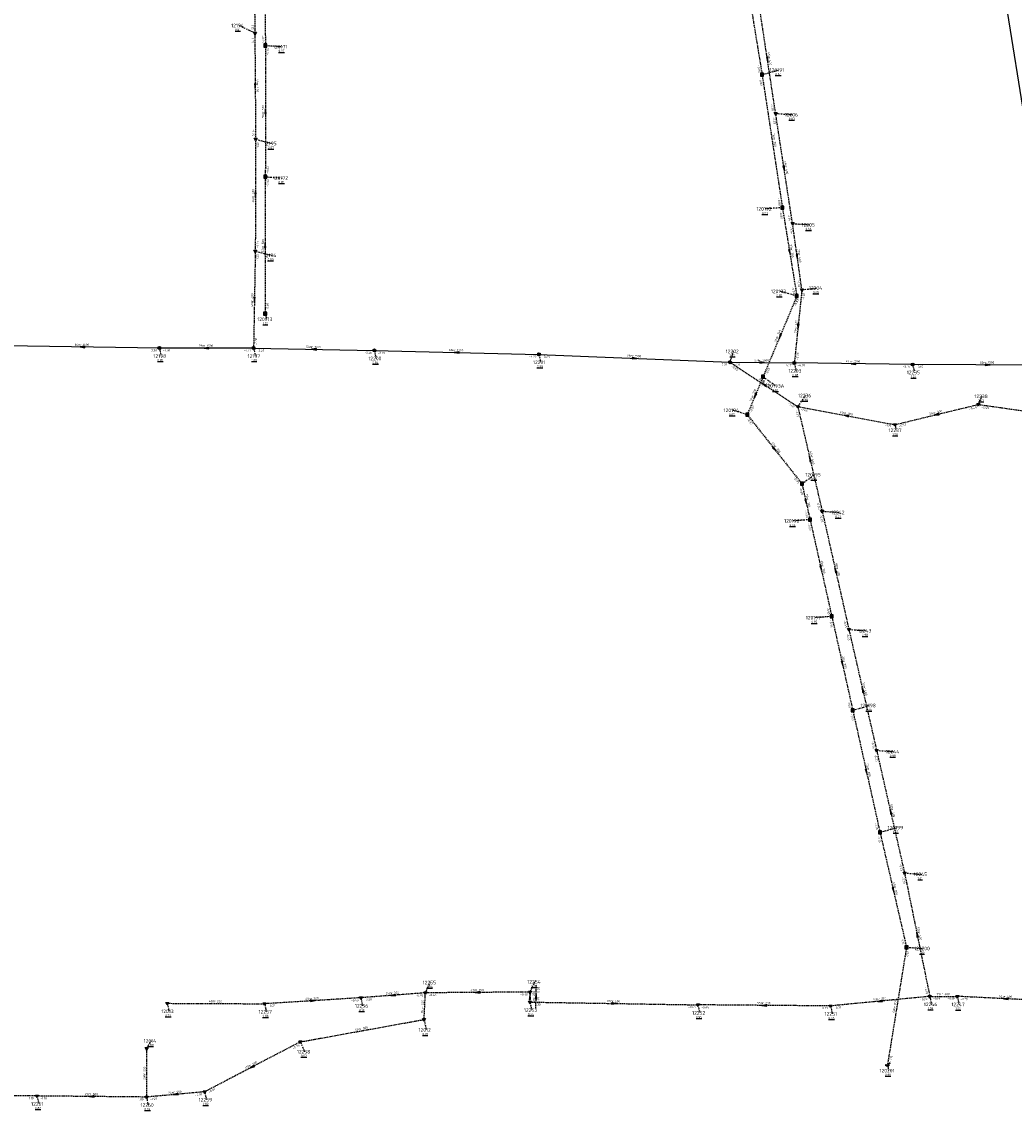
# Model space of a CAD drawing. Extents: x 188323 to 208361, y 565368 to 574910.
# Tile 82 of 256: x 200925 to 201337, y 569385 to 569837. Entities that reach past the tile are written whole.
import ezdxf

# ---------------------------------------------------------------- set-up
doc = ezdxf.new("R2010")
doc.units = 0
doc.linetypes.add('DASHDOT', pattern=[1, 0.5, -0.25, 0, -0.25])
doc.linetypes.add('DASHED', pattern=[0.75, 0.5, -0.25])
doc.layers.get('0').update_dxf_attribs({"linetype": 'CONTINUOUS'})
for name, color, linetype in [('RIO-AFM', 7, 'CONTINUOUS'), ('RIO-BOK', 7, 'CONTINUOUS'), ('RIO-DET', 7, 'CONTINUOUS'), ('RIO-KNP', 7, 'CONTINUOUS'), ('RIO-KNR', 7, 'CONTINUOUS'), ('RIO-LAG_0B', 7, 'CONTINUOUS'), ('RIO-LAG_1B', 7, 'DASHED'), ('RIO-LAG_2B', 7, 'DASHED'), ('RIO-LEN', 7, 'CONTINUOUS'), ('RIO-MVD', 1, 'CONTINUOUS'), ('RIO-VRB', 6, 'DASHDOT'), ('RIO-VRH', 7, 'CONTINUOUS')]:
    doc.layers.add(name, color=color, linetype=linetype)
doc.styles.add('RIO-TXT', font='isocp.shx')

# ---------------------------------------------------------------- blocks, each defined once
blk = doc.blocks.new('L_VHR')
blk.add_lwpolyline([(-0.5, 0), (0.5, 0), (-0.5, 0.15), (-0.5, -0.15), (0.5, 0)])
blk = doc.blocks.new('K_IPD')
blk.add_lwpolyline([(-0.496027, 0.307994), (0.503973, 0.307994), (0.003973, -0.558031)], close=True)
blk.add_solid([(-0.496027, 0.307994), (0.503973, 0.307994), (0.003973, -0.558031)])
at = {"style": 'RIO-TXT', "flags": 1}
blk.add_attdef('KNOOPNAAM', (2, 2), '', height=1, dxfattribs=at)
blk = doc.blocks.new('K_IPR')
blk.add_lwpolyline([(-0.5, -0.5), (0.5, -0.5), (0.5, 0.5), (-0.5, 0.5)], close=True)
blk.add_solid([(-0.5, 0.5), (0.5, 0.5), (-0.5, -0.5), (0.5, -0.5)])
at = {"style": 'RIO-TXT', "flags": 1}
blk.add_attdef('KNOOPNAAM', (2, 2), '', height=1, dxfattribs=at)
blk = doc.blocks.new('K_UTB')
blk.add_lwpolyline([(0.5, 0.15), (0.5, -0.3), (-0.5, -0.3), (-0.5, 0.15), (-0.45, 0.15), (-0.45, -0.25), (0, -0.25), (0.45, -0.25), (0.45, 0.15)], close=True)
blk.add_lwpolyline([(0.85, 0.6), (0.55, 0.65), (0.614828, 0.459583), (0.850842, 0.598937)])
blk.add_arc((0.85, -0.25), 0.85, 90, 180)
at = {"style": 'RIO-TXT', "flags": 1}
blk.add_attdef('KNOOPNAAM', (2, 2), '', height=1, dxfattribs=at)
blk = doc.blocks.new('K_IPG')
blk.add_circle((0, 0), 0.5)
for points in [[(0, 0), (-0.5, 0), (-0.433013, 0.25)], [(0, 0), (-0.433013, -0.25), (-0.5, 0)], [(0, 0), (-0.433013, 0.25), (-0.25, 0.433013)], [(0, 0), (-0.25, -0.433013), (-0.433013, -0.25)], [(0, 0), (-0.25, 0.433013), (0, 0.5)], [(0, 0), (0, -0.5), (-0.25, -0.433013)], [(0, 0), (0, 0.5), (0.25, 0.433013)], [(0, 0), (0.25, 0.433013), (0.433013, 0.25)], [(0, 0), (0.433013, 0.25), (0.5, 0)], [(0, 0), (0.5, 0), (0.433013, -0.25)], [(0, 0), (0.433013, -0.25), (0.25, -0.433013)], [(0, 0), (0.25, -0.433013), (0, -0.5)]]:
    blk.add_solid(points)
at = {"style": 'RIO-TXT', "flags": 1}
blk.add_attdef('KNOOPNAAM', (2, 2), '', height=1, dxfattribs=at)
blk = doc.blocks.new('49_01______12253_____12254_')
at = {"layer": 'RIO-LAG_2B'}
blk.add_line((0, 0), (0.141, 9.819), dxfattribs=at)
at = {"layer": 'RIO-VRH', "xscale": 2, "yscale": 2, "zscale": 2, "rotation": 89.1667}
blk.add_blockref('L_VHR', (0.0705, 4.9095), dxfattribs=at)
at = {"layer": 'RIO-AFM', "style": 'RIO-TXT'}
blk.add_text('r 250', height=0.9, rotation=89.1667, dxfattribs=at).set_placement((-0.4448, 3.8369))
at = {"layer": 'RIO-BOK', "style": 'RIO-TXT'}
for s, p in [('-0.38', (1.4821, 5.699)), ('-0.33', (1.42, 1.3795))]:
    blk.add_text(s, height=0.9, rotation=89.1667, dxfattribs=at).set_placement(p)
at = {"layer": 'RIO-LEN', "style": 'RIO-TXT'}
blk.add_text('4m', height=0.9, rotation=89.1667, dxfattribs=at).set_placement((-0.4682, 2.217))

msp = doc.modelspace()

# ---------------------------------------------------------------- linework, layer by layer
at = {"layer": 'RIO-LAG_0B'}
for p, q in [((201333.296, 569844.288), (201341.408, 569793.408)), ((200982.096, 569701.12), (200918.304, 569702.016)), ((201021.2, 569701.12), (200982.096, 569701.12)), ((201021.2, 569701.12), (201071.296, 569700.096)), ((201071.296, 569700.096), (201139.6, 569698.496)), ((201139.6, 569698.496), (201218.864, 569695.232)), ((201218.864, 569695.232), (201245.552, 569694.912)), ((201294.704, 569694.272), (201245.552, 569694.912)), ((201356.8, 569694.016), (201294.704, 569694.272))]:
    msp.add_line(p, q, dxfattribs=at)
at = {"layer": 'RIO-LAG_1B'}
for p, q in [((201025.264, 569885.056), (201026.128, 569826.688)), ((201223.104, 569870.08), (201232.192, 569814.592)), ((201026.128, 569826.688), (201026.064, 569772.224)), ((201232.192, 569814.592), (201240.608, 569759.424)), ((201026.064, 569772.224), (201026, 569715.392)), ((201240.608, 569759.424), (201246.592, 569722.688)), ((201246.592, 569722.688), (201232.576, 569689.216)), ((201232.576, 569689.216), (201226, 569673.472)), ((201226, 569673.472), (201248.704, 569644.8)), ((201248.704, 569644.8), (201252.096, 569629.888)), ((201252.096, 569629.888), (201261.104, 569589.696)), ((201261.104, 569589.696), (201269.792, 569550.784)), ((201269.792, 569550.784), (201281.104, 569500.096)), ((201281.104, 569500.096), (201292.096, 569452.416)), ((201292.096, 569452.416), (201284.192, 569403.52))]:
    msp.add_line(p, q, dxfattribs=at)
at = {"layer": 'RIO-LAG_2B'}
for p, q in [((201021.296, 569878.144), (201021.712, 569831.872)), ((201237.792, 569798.528), (201231.008, 569843.2)), ((201021.712, 569831.872), (201022.048, 569787.776)), ((201244.8, 569752.832), (201237.792, 569798.528)), ((201022.048, 569787.776), (201021.904, 569741.312)), ((201248.704, 569725.312), (201244.8, 569752.832)), ((201021.904, 569741.312), (201021.2, 569701.12)), ((201248.704, 569725.312), (201245.552, 569694.912)), ((201218.864, 569695.232), (201247.008, 569676.8)), ((201247.008, 569676.8), (201287.296, 569669.312)), ((201247.008, 569676.8), (201257.104, 569633.408)), ((201287.296, 569669.312), (201321.904, 569677.696)), ((201321.904, 569677.696), (201369.408, 569670.976)), ((201257.104, 569633.408), (201268.192, 569584.32)), ((201268.192, 569584.32), (201279.696, 569534.08)), ((201279.696, 569534.08), (201291.296, 569483.2)), ((201291.296, 569483.2), (201301.76, 569432)), ((201092.496, 569433.472), (201065.696, 569431.424)), ((201091.936, 569422.4), (201092.496, 569433.472)), ((201135.904, 569433.792), (201092.496, 569433.472)), ((201135.84, 569429.632), (201135.904, 569433.792)), ((200985.376, 569429.12), (201025.776, 569428.928)), ((201065.696, 569431.424), (201025.776, 569428.928)), ((201135.84, 569429.632), (201205.616, 569428.48)), ((201260.576, 569428.032), (201205.616, 569428.48)), ((201301.76, 569432), (201260.576, 569428.032)), ((201301.76, 569432), (201313.216, 569432)), ((201353.472, 569430.016), (201313.216, 569432)), ((201040.608, 569413.12), (201091.936, 569422.4)), ((200976.8, 569410.432), (200976.768, 569390.208)), ((201040.608, 569413.12), (201000.896, 569392.384)), ((201000.896, 569392.384), (200976.768, 569390.208)), ((200931.36, 569390.656), (200886.416, 569391.04)), ((200976.768, 569390.208), (200931.36, 569390.656))]:
    msp.add_line(p, q, dxfattribs=at)
at = {"layer": 'RIO-VRB'}
for p, q in [((201021.71, 569831.87), (201015.061, 569834.9879)), ((201026.13, 569826.71), (201033.0975, 569826.1813)), ((201232.2, 569814.6), (201239.1675, 569816.5287)), ((201237.8, 569798.5), (201244.7675, 569797.9713)), ((201022.04, 569787.76), (201028.6882, 569786.04)), ((201026.06, 569772.2), (201033.0275, 569771.6713)), ((201240.6, 569759.4), (201233.6329, 569758.8691)), ((201244.8, 569752.8), (201251.7675, 569752.2713)), ((201021.91, 569741.3), (201028.5582, 569739.58)), ((201246.6, 569722.7), (201239.6321, 569724.6265)), ((201248.7, 569725.3), (201254.775, 569726)), ((201026, 569715.4), (201026.5335, 569713.0716)), ((200982.1, 569701.1), (200982.8071, 569697.7868)), ((201021.2, 569701.1), (201021.9071, 569697.7868)), ((201071.3, 569700.1), (201072.0071, 569696.7868)), ((201218.87, 569695.2), (201220.2633, 569699.7294)), ((201139.6, 569698.5), (201140.3071, 569695.1868)), ((201245.55, 569694.92), (201246.2571, 569691.6068)), ((201294.7, 569694.3), (201295.4071, 569690.9868)), ((201232.58, 569689.19), (201237.9994, 569685.3419)), ((201247, 569676.8), (201250.2618, 569681.388)), ((201321.9, 569677.7), (201323.4372, 569681.0632)), ((201226, 569673.5), (201220.017, 569675.2531)), ((201287.3, 569669.3), (201287.8335, 569666.9716)), ((201248.7, 569644.8), (201253.9609, 569648.5378)), ((201257.1, 569633.4), (201264.0675, 569632.8713)), ((201252.1, 569629.9), (201245.1329, 569629.3691)), ((201261.1, 569589.7), (201254.1329, 569589.1691)), ((201268.2, 569584.3), (201275.1675, 569583.7713)), ((201269.8, 569550.8), (201276.7675, 569552.7287)), ((201279.7, 569534.1), (201286.6675, 569533.5713)), ((201281.1, 569500.1), (201288.0675, 569502.0287)), ((201291.3, 569483.2), (201298.2675, 569482.6713)), ((201292.1, 569452.4), (201299.0675, 569451.8713)), ((201092.5, 569433.5), (201094.5371, 569437.7293)), ((201135.9, 569433.8), (201137.9371, 569438.0293)), ((200985.37, 569429.11), (200986.0771, 569425.7968)), ((201025.78, 569428.93), (201026.4871, 569425.6168)), ((201065.7, 569431.4), (201066.4071, 569428.0868)), ((201135.84, 569429.63), (201136.5471, 569426.3168)), ((201205.61, 569428.45), (201206.3171, 569425.1368)), ((201301.76, 569432), (201302.4671, 569428.6868)), ((201313.21, 569431.98), (201313.9171, 569428.6668)), ((201260.58, 569428.04), (201261.2871, 569424.7268)), ((201091.94, 569422.38), (201092.8206, 569418.082)), ((200976.8, 569410.44), (200978.7764, 569413.4958)), ((201040.6, 569413.1), (201042.3352, 569409.0308)), ((201284.2, 569403.5), (201284.7335, 569401.1716)), ((201000.9, 569392.4), (201001.6071, 569389.0868)), ((200931.36, 569390.66), (200932.0671, 569387.3468)), ((200976.77, 569390.22), (200977.4771, 569386.9068))]:
    msp.add_line(p, q, dxfattribs=at)

# ---------------------------------------------------------------- block references
at = {"layer": 'RIO-DET'}
msp.add_blockref('49_01______12253_____12254_', (201138.336, 569427.136), dxfattribs=at)
at = {"layer": 'RIO-KNP', "xscale": 1.25, "yscale": 1.25, "zscale": 1.25}
for name, p in [('K_IPD', (201021.712, 569831.872)), ('K_IPR', (201026.128, 569826.688)), ('K_IPR', (201232.192, 569814.592)), ('K_IPD', (201237.792, 569798.528)), ('K_IPD', (201022.048, 569787.776)), ('K_IPR', (201026.064, 569772.224)), ('K_IPR', (201240.608, 569759.424)), ('K_IPD', (201244.8, 569752.832)), ('K_IPD', (201021.904, 569741.312)), ('K_IPR', (201246.592, 569722.688)), ('K_IPD', (201248.704, 569725.312)), ('K_IPR', (201026, 569715.392)), ('K_IPG', (200982.096, 569701.12)), ('K_IPG', (201021.2, 569701.12)), ('K_IPG', (201071.296, 569700.096)), ('K_IPG', (201139.6, 569698.496)), ('K_IPG', (201218.864, 569695.232)), ('K_IPG', (201245.552, 569694.912)), ('K_IPG', (201294.704, 569694.272)), ('K_IPR', (201232.576, 569689.216)), ('K_IPD', (201247.008, 569676.8)), ('K_IPD', (201321.904, 569677.696)), ('K_IPR', (201226, 569673.472)), ('K_IPD', (201287.296, 569669.312)), ('K_IPR', (201248.704, 569644.8)), ('K_IPD', (201257.104, 569633.408)), ('K_IPR', (201252.096, 569629.888)), ('K_IPR', (201261.104, 569589.696)), ('K_IPD', (201268.192, 569584.32)), ('K_IPR', (201269.792, 569550.784)), ('K_IPD', (201279.696, 569534.08)), ('K_IPR', (201281.104, 569500.096)), ('K_IPD', (201291.296, 569483.2)), ('K_IPR', (201292.096, 569452.416)), ('K_IPD', (201092.496, 569433.472)), ('K_IPD', (201135.904, 569433.792)), ('K_IPD', (200985.376, 569429.12)), ('K_IPD', (201025.776, 569428.928)), ('K_IPD', (201065.696, 569431.424)), ('K_IPD', (201135.84, 569429.632)), ('K_IPD', (201205.616, 569428.48)), ('K_IPD', (201260.576, 569428.032)), ('K_IPD', (201301.76, 569432)), ('K_IPD', (201313.216, 569432)), ('K_IPD', (201091.936, 569422.4)), ('K_IPD', (200976.8, 569410.432)), ('K_IPD', (201040.608, 569413.12)), ('K_UTB', (201284.192, 569403.52)), ('K_IPD', (201000.896, 569392.384)), ('K_IPD', (200931.36, 569390.656)), ('K_IPD', (200976.768, 569390.208))]:
    msp.add_blockref(name, p, dxfattribs=at)
at = {"layer": 'RIO-VRH', "xscale": 2, "yscale": 2, "zscale": 2}
for p, rotation in [((201234.4, 569820.85), 278.658), ((201021.875, 569809.815), 270.4377), ((201026.095, 569799.455), 449.9174), ((201241.3, 569775.65), 278.7167), ((201021.975, 569764.53), 269.8306), ((201026.03, 569743.8), 449.9304), ((201243.6, 569741.05), 279.2932), ((201246.75, 569739.05), 278.08), ((201021.555, 569721.2), 268.9792), ((201247.125, 569710.11), 264.0719), ((201239.59, 569705.945), 247.2896), ((200950.2, 569701.55), 179.1919), ((201001.65, 569701.1), 180), ((201046.25, 569700.6), 538.8566), ((201105.45, 569699.3), 538.6582), ((201179.235, 569696.85), 357.6164), ((201232.21, 569695.06), 359.3988), ((201270.125, 569694.61), 179.2774), ((201325.75, 569694.15), 359.7232), ((201232.935, 569686), 506.8144), ((201229.29, 569681.345), 247.2412), ((201267.15, 569673.05), 529.4587), ((201304.6, 569673.5), 193.6446), ((201237.35, 569659.15), 308.3471), ((201252.05, 569655.1), 463.1084), ((201250.4, 569637.35), 282.8619), ((201256.6, 569609.8), 282.6271), ((201262.65, 569608.85), 462.7465), ((201265.45, 569570.25), 282.6146), ((201273.95, 569559.2), 462.9107), ((201275.45, 569525.45), 282.5725), ((201285.5, 569508.65), 462.8461), ((201286.6, 569476.25), 282.9936), ((201296.53, 569457.6), 461.5544), ((201079.1, 569432.45), 184.48), ((201114.2, 569433.65), 180.396), ((201045.74, 569430.165), 363.5402), ((201135.87, 569431.715), 89.1667), ((201170.725, 569429.04), 359.0312), ((201233.095, 569428.245), 179.5727), ((201281.17, 569430.02), 185.4923), ((201333.345, 569430.99), 177.1854), ((201020.75, 569402.75), 207.5352), ((200954.065, 569390.44), 179.4449), ((200988.835, 569391.31), 185.1618)]:
    msp.add_blockref('L_VHR', p, dxfattribs=dict(at, rotation=rotation))

# ---------------------------------------------------------------- texts
at = {"layer": 'RIO-AFM', "style": 'RIO-TXT'}
for s, rotation, p in [('r 400', 278.658, (201234.7861, 569821.7284)), ('r 400', 270.4377, (201022.3824, 569810.6292)), ('r 500', 449.9174, (201025.5772, 569798.6454)), ('r 700', 278.6608, (201236.7894, 569787.8791)), ('r 400', 278.7167, (201241.6855, 569776.5292)), ('r 400', 449.8306, (201021.4585, 569763.7211)), ('r 500', 449.9304, (201025.5116, 569742.9903)), ('r 700', 279.2932, (201243.9738, 569741.9322)), ('r 400', 278.08, (201247.1395, 569739.9237)), ('r 400', 448.9792, (201021.0285, 569720.3988)), ('r 400', 444.0719, (201246.5349, 569709.3562)), ('r 700', 427.2896, (201238.8058, 569705.3945)), ('r 1500', 359.1919, (200949.127, 569702.0847)), ('r 1500', 360, (201000.5698, 569701.6117)), ('r 1500', 358.8566, (201045.1798, 569701.1367)), ('r 1500', 358.6582, (201104.3819, 569699.8461)), ('r 1500', 357.6164, (201178.1772, 569697.4189)), ('r 1500', 359.3988, (201231.1349, 569695.5791)), ('r 1500', 359.2773, (201269.0509, 569695.1385)), ('r 1500', 359.7232, (201324.6719, 569694.6742)), ('r 400', 326.8144, (201232.536, 569686.8705)), ('r 700', 427.2412, (201228.5109, 569680.7927)), ('r 300', 349.4587, (201266.4467, 569673.7022)), ('r 300', 13.6446, (201303.695, 569673.7948)), ('r 700', 308.3471, (201237.2482, 569660.1026)), ('r 400', 283.1084, (201252.3665, 569656.0059)), ('r 700', 282.8619, (201250.7113, 569638.2526)), ('r 700', 282.6271, (201256.9231, 569610.7027)), ('r 400', 282.7465, (201262.9741, 569609.754)), ('r 700', 282.6146, (201265.7729, 569571.1525)), ('r 400', 282.9107, (201274.2718, 569560.1052)), ('r 800', 282.5725, (201275.7773, 569526.3531)), ('r 400', 282.8461, (201285.8231, 569509.5547)), ('r 800', 282.9936, (201286.9197, 569477.1557)), ('r 400', 281.5544, (201296.8734, 569458.4974)), ('r 300', 364.48, (201078.2525, 569432.8932)), ('r 250', 360.396, (201113.3862, 569434.1576)), ('r 400', 359.8999, (201306.6756, 569432.4945)), ('r 300', 359.7448, (201004.7668, 569429.5359)), ('r 300', 363.5402, (201044.8995, 569430.6261)), ('r 300', 87.1082, (201091.6799, 569427.1562)), ('r 250', 359.0312, (201169.9232, 569429.5752)), ('r 250', 359.5727, (201232.2884, 569428.7679)), ('r 250', 365.4923, (201280.3139, 569430.4526)), ('r 800', 440.8148, (201287.5122, 569427.2323)), ('r 400', 357.1854, (201332.5606, 569431.5415)), ('r 500', 10.2449, (201065.3836, 569418.0879)), ('r 300', 449.9059, (200976.2779, 569399.5205)), ('r 500', 387.5352, (201019.7938, 569402.8307)), ('r 500', 365.1618, (200987.9823, 569391.7422)), ('r 500', 359.4449, (200953.2597, 569390.9617))]:
    msp.add_text(s, height=0.9, rotation=rotation, dxfattribs=at).set_placement(p)
at = {"layer": 'RIO-BOK', "style": 'RIO-TXT'}
for s, rotation, p in [('-1.15', 270.5168, (201020.3004, 569835.9578)), ('-1.15', 270.4377, (201020.3214, 569830.4589)), ('-0.64', 270.8635, (201024.7034, 569830.789)), ('-0.64', 449.9174, (201027.4928, 569822.6089)), ('-0.80', 279.3197, (201230.1878, 569818.4242)), ('-0.80', 278.6608, (201231.0275, 569813.0048)), ('-1.28', 278.658, (201235.8251, 569802.3463)), ('-1.28', 278.7167, (201236.6291, 569796.9036)), ('-1.20', 270.4377, (201020.6347, 569791.8492)), ('-1.20', 449.8306, (201023.4017, 569783.6566)), ('-0.62', 449.9174, (201027.4609, 569773.5989)), ('-0.62', 449.9304, (201027.4222, 569768.0992)), ('-0.80', 278.6608, (201238.6316, 569763.2475)), ('-0.80', 279.2932, (201239.4452, 569757.7919)), ('-1.34', 278.7167, (201242.8217, 569756.6451)), ('-1.34', 278.08, (201243.6114, 569751.2168)), ('-1.25', 449.8306, (201023.313, 569742.6967)), ('-1.25', 448.9792, (201023.2145, 569737.1767)), ('-0.83', 279.2932, (201244.5776, 569726.5234)), ('-1.40', 278.08, (201246.7531, 569729.1644)), ('-1.40', 444.0719, (201249.653, 569721.079)), ('-0.60', 449.9304, (201027.4006, 569716.7992)), ('-0.83', 427.2896, (201246.2902, 569718.3852)), ('-1.30', 448.9792, (201022.6236, 569702.4757)), ('-3.30', 359.1919, (200977.9815, 569699.7958)), ('-3.30', 360, (200983.5007, 569699.7009)), ('-3.27', 360, (201017.1007, 569699.7222)), ('-3.27', 358.8566, (201022.5725, 569699.6732)), ('-3.26', 358.8566, (201067.1731, 569698.8113)), ('-3.26', 358.6582, (201072.6675, 569698.6685)), ('-3.23', 358.6582, (201135.4692, 569697.2371)), ('-3.23', 357.6164, (201140.9413, 569697.0438)), ('-3.31', 357.6164, (201214.7173, 569694.0194)), ('-2.25', 444.0719, (201247.0861, 569696.1689)), ('-2.85', 326.8144, (201219.2763, 569693.2624)), ('-3.21', 359.3988, (201220.2559, 569693.7863)), ('-0.86', 427.2896, (201234.4113, 569689.9421)), ('-4.17', 359.3988, (201241.4359, 569693.5774)), ('-4.20', 359.2773, (201246.9329, 569693.5033)), ('-3.15', 359.2773, (201290.5828, 569692.9804)), ('-3.15', 359.7232, (201296.0939, 569692.8941)), ('-0.86', 427.2412, (201232.2778, 569684.8705)), ('-0.87', 427.2412, (201227.8319, 569674.2506)), ('-1.40', 326.8144, (201242.813, 569677.8882)), ('-0.49', 13.6446, (201318.2458, 569675.3722)), ('-0.49', 351.972, (201323.0915, 569676.119)), ('-1.17', 283.1084, (201245.9548, 569675.1187)), ('-1.40', 349.4587, (201248.121, 569675.1682)), ('-0.87', 308.3471, (201225.7716, 569671.5335)), ('-1.15', 349.4587, (201283.0171, 569668.6968)), ('-0.57', 13.6446, (201288.9906, 569668.2698)), ('-0.89', 308.3471, (201245.075, 569647.1595)), ('-0.89', 282.8619, (201247.6476, 569643.1232)), ('-0.55', 283.1084, (201254.8321, 569637.0819)), ('-0.90', 282.8619, (201249.8298, 569633.5877)), ('-0.55', 282.7465, (201256.0442, 569631.7253)), ('-0.90', 282.6271, (201251.0407, 569628.2275)), ('-0.95', 282.6271, (201258.8611, 569593.3997)), ('-0.95', 282.6146, (201260.0403, 569588.0277)), ('-0.45', 282.7465, (201265.9591, 569587.9962)), ('-0.45', 282.9107, (201267.149, 569582.6223)), ('-1.00', 282.6146, (201267.5612, 569554.4999)), ('-1.00', 282.5725, (201268.7391, 569549.1285)), ('-0.35', 282.9107, (201277.4492, 569537.7903)), ('-0.35', 282.8461, (201278.6471, 569532.4235)), ('-1.10', 282.5725, (201278.8713, 569503.8032)), ('-1.10', 282.9936, (201280.0514, 569498.4208)), ('-0.25', 282.8461, (201289.0538, 569486.8926)), ('-0.25', 281.5544, (201290.2096, 569481.5476)), ('-1.12', 282.9936, (201289.8421, 569456.0872)), ('-1.12', 440.8148, (201292.7999, 569448.1344)), ('-0.45', 364.48, (201088.5213, 569431.7984)), ('-0.45', 360.396, (201093.9103, 569432.1106)), ('-0.38', 360.396, (201131.8102, 569432.3966)), ('-0.19', 281.5544, (201299.5976, 569435.7428)), ('-0.24', 363.5402, (201027.2644, 569427.6201)), ('-0.50', 363.5402, (201061.6932, 569429.7722)), ('-0.50', 364.48, (201067.2057, 569430.1146)), ('-0.33', 359.0312, (201137.2168, 569428.2074)), ('-0.22', 365.4923, (201297.8103, 569430.2375)), ('-0.19', 359.8999, (201303.1582, 569430.5984)), ('-0.19', 359.8999, (201309.1082, 569430.5918)), ('-0.19', 357.1854, (201314.5403, 569430.5138)), ('-0.45', 359.0312, (201201.4873, 569427.1612)), ('-0.45', 359.5727, (201207.0002, 569427.0405)), ('-0.31', 359.5727, (201256.47, 569426.7029)), ('-0.31', 365.4923, (201262.1082, 569426.7814)), ('-0.76', 387.5352, (201037.6, 569409.9859)), ('-1.12', 440.8148, (201285.8046, 569404.6596)), ('-0.91', 387.5352, (201002.7888, 569391.807)), ('-1.10', 359.5412, (200927.2493, 569389.3188)), ('-1.10', 359.4449, (200932.747, 569389.2474)), ('-1.00', 359.4449, (200972.6574, 569388.886)), ('-1.00', 365.1618, (200978.2909, 569388.9526)), ('-0.91', 365.1618, (200996.9418, 569390.6495))]:
    msp.add_text(s, height=0.9, rotation=rotation, dxfattribs=at).set_placement(p)
at = {"layer": 'RIO-KNR', "style": 'RIO-TXT'}
for s, p in [('12194', (201011.8735, 569834.2379)), ('120171', (201029.2725, 569825.4313)), ('120191', (201235.3425, 569815.7787)), ('12206', (201241.58, 569797.2213)), ('12195', (201025.5007, 569785.29)), ('120172', (201029.2025, 569770.9213)), ('120192', (201229.8079, 569758.1191)), ('12205', (201248.58, 569751.5213)), ('12196', (201025.3707, 569738.83)), ('12204', (201251.5875, 569725.25)), ('120193', (201235.8071, 569723.8765)), ('120173', (201022.7085, 569712.3216)), ('12202', (201217.0758, 569698.9794)), ('12198', (200979.6196, 569697.0368)), ('12197', (201018.7196, 569697.0368)), ('12200', (201068.8196, 569696.0368)), ('12201', (201137.1196, 569694.4368)), ('12203', (201243.0696, 569690.8568)), ('12235', (201292.2196, 569690.2368)), ('120193A', (201233.5369, 569684.5919)), ('12236', (201247.0743, 569680.638)), ('12238', (201320.2497, 569680.3132)), ('120194', (201216.192, 569674.5031)), ('12237', (201284.646, 569666.2216)), ('120195', (201250.1359, 569647.7878)), ('12242', (201260.88, 569632.1213)), ('120196', (201241.3079, 569628.6191)), ('120197', (201250.3079, 569588.4191)), ('12243', (201271.98, 569583.0213)), ('120198', (201272.9425, 569551.9787)), ('12244', (201283.48, 569532.8213)), ('120199', (201284.2425, 569501.2787)), ('12245', (201295.08, 569481.9213)), ('120200', (201295.2425, 569451.1213)), ('12255', (201091.3496, 569436.9793)), ('12254', (201134.7496, 569437.2793)), ('12256', (201063.2196, 569427.3368)), ('12246', (201299.2796, 569427.9368)), ('12247', (201310.7296, 569427.9168)), ('12013', (200982.8896, 569425.0468)), ('12257', (201023.2996, 569424.8668)), ('12253', (201133.3596, 569425.5668)), ('12252', (201203.1296, 569424.3868)), ('12251', (201258.0996, 569423.9768)), ('12012', (201089.6331, 569417.332)), ('12014', (200975.5889, 569412.7458)), ('12258', (201039.1477, 569408.2808)), ('120201', (201280.9085, 569400.4216)), ('12261', (200928.8796, 569386.5968)), ('12260', (200974.2896, 569386.1568)), ('12259', (200998.4196, 569388.3368))]:
    msp.add_text(s, height=1.5, dxfattribs=at).set_placement(p)
at = {"layer": 'RIO-LEN', "style": 'RIO-TXT'}
for s, rotation, p in [('45m', 278.658, (201234.4599, 569823.8637)), ('44m', 270.4377, (201022.3649, 569812.7891)), ('55m', 449.9174, (201025.5758, 569796.4854)), ('56m', 278.6608, (201236.4631, 569790.0143)), ('46m', 278.7167, (201241.3571, 569778.6641)), ('46m', 449.8306, (201021.4538, 569761.5611)), ('57m', 449.9304, (201025.5107, 569740.8303)), ('37m', 279.2932, (201243.624, 569744.0637)), ('28m', 278.08, (201246.8348, 569742.0621)), ('40m', 448.9792, (201020.9918, 569718.2391)), ('31m', 444.0719, (201246.3135, 569707.2075)), ('36m', 427.2896, (201237.9733, 569703.4013)), ('64m', 359.1919, (200946.9672, 569702.1138)), ('39m', 360, (200998.4098, 569701.6103)), ('50m', 358.8566, (201043.0202, 569701.1784)), ('68m', 358.6582, (201102.2224, 569699.8954)), ('79m', 357.6164, (201176.019, 569697.5074)), ('27m', 359.3988, (201228.975, 569695.6004)), ('49m', 359.2773, (201266.891, 569695.1644)), ('62m', 359.7232, (201322.5119, 569694.6833)), ('34m', 326.8144, (201230.7277, 569688.0518)), ('17m', 427.2412, (201227.6768, 569678.8002)), ('41m', 349.4587, (201264.3229, 569674.096)), ('36m', 13.6446, (201301.5959, 569673.2852)), ('37m', 308.3471, (201235.9072, 569661.7959)), ('45m', 283.1084, (201251.8756, 569658.1094)), ('15m', 282.8619, (201250.2295, 569640.3582)), ('41m', 282.6271, (201256.4499, 569612.8102)), ('50m', 282.7465, (201262.4965, 569611.8605)), ('40m', 282.6146, (201265.3002, 569573.2601)), ('52m', 282.9107, (201273.7882, 569562.2103)), ('52m', 282.5725, (201275.3061, 569528.4611)), ('52m', 282.8461, (201285.3418, 569511.6604)), ('49m', 282.9936, (201286.433, 569479.2601)), ('52m', 281.5544, (201296.4397, 569460.6134)), ('27m', 364.48, (201076.0992, 569432.7231)), ('43m', 360.396, (201111.2263, 569434.1413)), ('11m', 359.8999, (201304.5156, 569432.4969)), ('40m', 359.7448, (201002.6069, 569429.5442)), ('40m', 363.5402, (201042.7437, 569430.4914)), ('70m', 359.0312, (201167.7635, 569429.6104)), ('55m', 359.5727, (201230.1284, 569428.7827)), ('41m', 365.4923, (201278.164, 569430.2445)), ('40m', 357.1854, (201330.4031, 569431.6462)), ('11m', 87.1082, (201091.5713, 569424.9989)), ('50m', 440.8148, (201287.169, 569425.0997)), ('52m', 10.2449, (201063.258, 569417.7037)), ('45m', 387.5352, (201017.8792, 569401.8309)), ('20m', 449.9059, (200976.2761, 569397.3605)), ('24m', 365.1618, (200985.8312, 569391.5465)), ('45m', 359.4449, (200951.0998, 569390.9813))]:
    msp.add_text(s, height=0.9, rotation=rotation, dxfattribs=at).set_placement(p)
at = {"layer": 'RIO-MVD', "style": 'RIO-TXT'}
for s, p in [('%%U0.81', (201013.531, 569832.8379)), ('%%U0.87', (201031.5675, 569824.0313)), ('%%U0.84', (201237.6375, 569814.3787)), ('%%U0.83', (201243.2375, 569795.8213)), ('%%U0.87', (201027.1582, 569783.89)), ('%%U0.85', (201031.4975, 569769.5213)), ('%%U0.83', (201232.1029, 569756.7191)), ('%%U0.86', (201250.2375, 569750.1213)), ('%%U0.88', (201027.0282, 569737.43)), ('%%U0.85', (201238.1021, 569722.4765)), ('%%U0.85', (201253.245, 569723.85)), ('%%U1.00', (201025.0035, 569710.9216)), ('%%U0.85', (200981.2771, 569695.6368)), ('%%U1.00', (201020.3771, 569695.6368)), ('%%U0.84', (201070.4771, 569694.6368)), ('%%U1.05', (201218.7333, 569697.5794)), ('%%U0.99', (201138.7771, 569693.0368)), ('%%U0.98', (201244.7271, 569689.4568)), ('%%U1.02', (201293.8771, 569688.8368)), ('%%U0.85', (201236.4694, 569683.1919)), ('%%U0.98', (201248.7318, 569679.238)), ('%%U1.47', (201321.9072, 569678.9132)), ('%%U0.85', (201218.487, 569673.1031)), ('%%U1.50', (201286.3035, 569664.8216)), ('%%U0.96', (201252.4309, 569646.3878)), ('%%U0.97', (201262.5375, 569630.7213)), ('%%U0.94', (201243.6029, 569627.2191)), ('%%U0.95', (201252.6029, 569587.0191)), ('%%U0.98', (201273.6375, 569581.6213)), ('%%U0.96', (201275.2375, 569550.5787)), ('%%U0.99', (201285.1375, 569531.4213)), ('%%U1.03', (201286.5375, 569499.8787)), ('%%U1.01', (201296.7375, 569480.5213)), ('%%U1.10', (201297.5375, 569449.7213)), ('%%U0.84', (201093.0071, 569435.5793)), ('%%U0.92', (201136.4071, 569435.8793)), ('%%U0.79', (200984.5471, 569423.6468)), ('%%U0.86', (201024.9571, 569423.4668)), ('%%U0.76', (201064.8771, 569425.9368)), ('%%U0.94', (201135.0171, 569424.1668)), ('%%U0.95', (201204.7871, 569422.9868)), ('%%U1.09', (201300.9371, 569426.5368)), ('%%U1.05', (201312.3871, 569426.5168)), ('%%U0.96', (201259.7571, 569422.5768)), ('%%U0.91', (201091.2906, 569415.932)), ('%%U0.89', (200977.2464, 569411.3458)), ('%%U0.87', (201040.8052, 569406.8808)), ('%%U0.90', (201283.2035, 569399.0216)), ('%%U0.82', (201000.0771, 569386.9368)), ('%%U0.82', (200930.5371, 569385.1968)), ('%%U0.84', (200975.9471, 569384.7568))]:
    msp.add_text(s, height=0.9, dxfattribs=at).set_placement(p)

doc.saveas('drawing.dxf')
